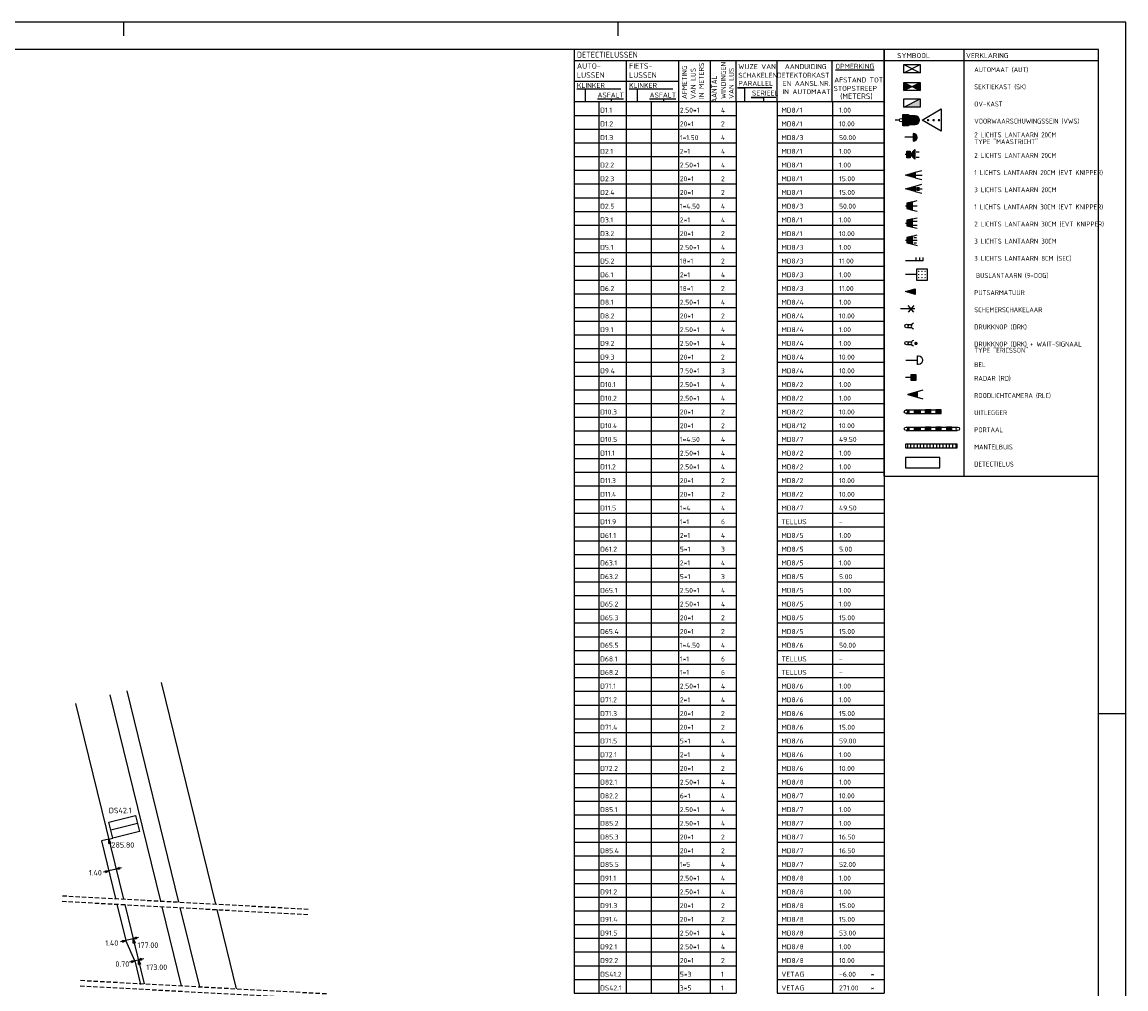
# Model space of a CAD drawing. Extents: x 124708 to 143435, y 487373 to 494715.
# Tile 32 of 32: x 143234 to 143435, y 487619 to 487795. Entities that reach past the tile are written whole.
import ezdxf
from ezdxf.enums import TextEntityAlignment as Align

# ---------------------------------------------------------------- set-up
doc = ezdxf.new("R2010")
doc.units = 0
doc.header["$LTSCALE"] = 0.25
doc.header["$MEASUREMENT"] = 0
doc.linetypes.add('HIDDEN2', pattern=[4.7625, 3.175, -1.5875])
doc.layers.get('0').update_dxf_attribs({"linetype": 'CONTINUOUS'})
for name, color, linetype in [('01-CALQUE', 1, 'CONTINUOUS'), ('KABEL-500', 3, 'CONTINUOUS'), ('LUS-T-CODE', 1, 'CONTINUOUS'), ('LUSSEN', 7, 'CONTINUOUS'), ('MAAT-T-CODE', 7, 'CONTINUOUS'), ('MAATVOERING', 7, 'CONTINUOUS'), ('ONDERGROND', 7, 'CONTINUOUS'), ('TABELLEN', 7, 'CONTINUOUS'), ('UITSLIJPER', 1, 'CONTINUOUS')]:
    doc.layers.add(name, color=color, linetype=linetype)
doc.styles.add('I020-0', font='isocp.shx', dxfattribs={"height": 1})
doc.styles.add('I020-1', font='ISO.shx', dxfattribs={"height": 2})
doc.styles.add('ISO', font='isocp.shx')

# ---------------------------------------------------------------- blocks, each defined once
blk = doc.blocks.new('V_3X5_8')
blk.add_line((-2.5, -1.5), (2.5, -1.5))
blk.add_3dface([(-2.5, -3), (-2.5, 0), (2.5, 0), (2.5, -3)])
at = {"layer": 'LUS-T-CODE', "linetype": 'CONTINUOUS', "style": 'I020-1'}
blk.add_attdef('LUS', text='', height=1, rotation=166.2496, dxfattribs=at).set_placement((0, -4.58), align=Align.MIDDLE_CENTER)
blk = doc.blocks.new('V_P2')
for p, q in [((0, 0), (0.78, 0.19)), ((0.78, 0.18), (0, 0)), ((0, 0), (0.78, 0.17)), ((0.78, 0.16), (0, 0)), ((0, 0), (0.78, 0.15)), ((0.78, 0.13), (0, 0)), ((0, 0), (0.78, 0.12)), ((0.78, 0.11), (0, 0)), ((0, 0), (0.78, 0.1)), ((0.78, 0.08), (0, 0)), ((0, 0), (0.78, 0.07)), ((0.78, 0.06), (0, 0)), ((0, 0), (0.78, 0.05)), ((0.78, 0.04), (0, 0)), ((0, 0), (0.78, 0.03)), ((0.78, 0.01), (0, 0)), ((0, 0), (0.78, 0)), ((0.78, -0.19), (0, 0)), ((0, 0), (0.78, -0.1)), ((0, 0), (0.78, -0.15)), ((0, 0), (0.78, -0.05)), ((0, 0), (0.78, 0)), ((0.78, -0.18), (0, 0)), ((0, 0), (0.78, -0.17)), ((0.78, -0.16), (0, 0)), ((0.78, -0.13), (0, 0)), ((0, 0), (0.78, -0.12)), ((0.78, -0.11), (0, 0)), ((0, 0), (0.78, -0.07)), ((0.78, -0.04), (0, 0)), ((0, 0), (0.78, -0.03)), ((0.78, -0.06), (0, 0)), ((0.78, -0.08), (0, 0)), ((0.78, -0.01), (0, 0)), ((0.78, -0.19), (0.78, 0.19))]:
    blk.add_line(p, q)
at = {"layer": 'MAATVOERING', "style": 'I020-0', "flags": 1}
blk.add_attdef('MAAT', (-446006.76, 243439.28), '', height=1, dxfattribs=at)
blk = doc.blocks.new('V_PL')
at = {"layer": 'MAATVOERING'}
for p, q in [((-1, 0), (0, 0)), ((-0.57, 0.14), (0, 0)), ((-0.57, -0.14), (-0.57, 0.14)), ((-0.57, 0.12), (0, 0)), ((-0.57, 0.11), (0, 0)), ((-0.57, 0.09), (0, 0)), ((-0.57, 0.07), (0, 0)), ((-0.57, 0.05), (0, 0)), ((-0.57, 0.04), (0, 0)), ((-0.57, 0.02), (0, 0)), ((-0.57, -0.12), (0, 0)), ((-0.57, -0.09), (0, 0)), ((-0.57, -0.05), (0, 0)), ((-0.57, -0.02), (0, 0)), ((-0.57, -0.14), (0, 0)), ((-0.57, -0.04), (0, 0)), ((-0.57, -0.07), (0, 0)), ((-0.57, -0.11), (0, 0)), ((0, 0), (-0.57, 0))]:
    blk.add_line(p, q, dxfattribs=at)
blk = doc.blocks.new('V_PR')
at = {"layer": 'MAATVOERING'}
for p, q in [((0.57, 0.14), (0, 0)), ((0.57, 0.12), (0, 0)), ((0.57, 0.11), (0, 0)), ((0.57, 0.09), (0, 0)), ((0.57, 0.07), (0, 0)), ((0.57, 0.05), (0, 0)), ((0.57, 0.04), (0, 0)), ((0.57, 0.02), (0, 0)), ((0.57, -0.11), (0, 0)), ((0.57, -0.07), (0, 0)), ((0.57, -0.04), (0, 0)), ((0, 0), (0.57, 0)), ((0, 0), (1, 0)), ((0.57, -0.02), (0, 0)), ((0.57, -0.05), (0, 0)), ((0.57, -0.09), (0, 0)), ((0.57, -0.12), (0, 0)), ((0.57, -0.14), (0, 0)), ((0.57, 0.14), (0.57, -0.14))]:
    blk.add_line(p, q, dxfattribs=at)
at = {"layer": 'MAAT-T-CODE', "linetype": 'CONTINUOUS', "style": 'I020-1'}
blk.add_attdef('MAAT', text='', height=1, rotation=348.6224, dxfattribs=at).set_placement((-3.65, 0.16), align=Align.MIDDLE_CENTER)
blk = doc.blocks.new('NB_KAA0')
at = {"color": 1}
for p, q in [((824, 836), (824, 841)), ((1004, 836), (1004, 841)), ((1179, 589), (1189, 589))]:
    blk.add_line(p, q, dxfattribs=at)
blk.add_3dface([(1189, 0), (1189, 841), (0, 841), (0, 0)], dxfattribs=at)
at = {"color": 5}
blk.add_3dface([(1179, 10), (1179, 831), (25, 831), (25, 10)], dxfattribs=at)
at = {"layer": 'MAATVOERING', "style": 'I020-0', "flags": 1}
for tag in ['PLOTDATUM', 'FILENAAM']:
    blk.add_attdef(tag, (-285681, -974749), '', height=1, dxfattribs=at)
blk = doc.blocks.new('V_RENV2')
at = {"layer": 'TABELLEN', "color": 2}
for p, q in [((0, 0), (-78.1, 0)), ((0, -155.5), (0, 0)), ((-78.1, -155.5), (-78.1, 0)), ((-78.1, -4), (0, -4)), ((-49, 0), (-49, -155.5)), ((-70.91, -5.5), (-64.91, -8.5)), ((-70.91, -8.5), (-64.91, -5.5)), ((-70.91, -8.5), (-70.91, -5.5)), ((-70.91, -5.5), (-64.91, -5.5)), ((-64.91, -5.5), (-64.91, -8.5)), ((-64.91, -8.5), (-70.91, -8.5)), ((-70.91, -11.99), (-64.91, -14.99)), ((-70.91, -14.99), (-64.91, -11.99)), ((-70.91, -14.99), (-70.91, -11.99)), ((-70.91, -11.99), (-64.91, -11.99)), ((-70.91, -12.06), (-70.86, -12.01)), ((-70.91, -12.15), (-70.8, -12.04)), ((-64.91, -12.15), (-65.02, -12.04)), ((-64.91, -12.06), (-64.96, -12.01)), ((-64.91, -11.99), (-64.91, -14.99)), ((-70.91, -12.24), (-70.74, -12.07)), ((-70.91, -12.33), (-70.68, -12.1)), ((-70.91, -12.41), (-70.62, -12.13)), ((-70.91, -12.5), (-70.56, -12.16)), ((-70.91, -12.59), (-70.51, -12.19)), ((-70.91, -12.68), (-70.45, -12.22)), ((-70.91, -12.77), (-70.39, -12.25)), ((-70.91, -12.86), (-70.33, -12.28)), ((-70.91, -12.94), (-70.27, -12.31)), ((-70.91, -13.03), (-70.21, -12.34)), ((-70.91, -13.12), (-70.15, -12.37)), ((-70.91, -13.21), (-70.09, -12.4)), ((-70.91, -13.3), (-70.03, -12.42)), ((-70.91, -13.39), (-69.98, -12.45)), ((-70.91, -13.47), (-69.92, -12.48)), ((-70.91, -13.56), (-69.86, -12.51)), ((-70.91, -13.65), (-69.8, -12.54)), ((-70.91, -13.74), (-69.74, -12.57)), ((-70.91, -13.83), (-69.68, -12.6)), ((-70.91, -13.92), (-69.62, -12.63)), ((-70.91, -14), (-69.56, -12.66)), ((-70.91, -14.09), (-69.5, -12.69)), ((-70.91, -14.18), (-69.45, -12.72)), ((-70.91, -14.27), (-69.39, -12.75)), ((-70.91, -14.36), (-69.33, -12.78)), ((-70.91, -14.45), (-69.27, -12.81)), ((-70.91, -14.53), (-69.21, -12.84)), ((-70.91, -14.62), (-69.15, -12.87)), ((-70.91, -14.71), (-69.09, -12.9)), ((-70.91, -14.8), (-69.03, -12.93)), ((-70.91, -14.89), (-68.97, -12.95)), ((-70.91, -14.98), (-68.92, -12.98)), ((-64.91, -14.99), (-70.91, -14.99)), ((-70.75, -14.91), (-68.86, -13.01)), ((-70.58, -14.82), (-68.8, -13.04)), ((-70.4, -14.73), (-68.74, -13.07)), ((-70.22, -14.65), (-68.68, -13.1)), ((-70.05, -14.56), (-68.62, -13.13)), ((-69.87, -14.47), (-68.56, -13.16)), ((-69.69, -14.38), (-68.5, -13.19)), ((-69.52, -14.29), (-68.44, -13.22)), ((-69.34, -14.2), (-68.38, -13.25)), ((-69.16, -14.12), (-68.33, -13.28)), ((-68.99, -14.03), (-68.27, -13.31)), ((-68.81, -13.94), (-68.21, -13.34)), ((-68.63, -13.85), (-68.15, -13.37)), ((-68.46, -13.76), (-68.09, -13.4)), ((-68.28, -13.67), (-68.03, -13.43)), ((-68.1, -13.59), (-67.97, -13.46)), ((-67.92, -13.5), (-67.91, -13.49)), ((-67.71, -13.59), (-67.84, -13.46)), ((-67.54, -13.67), (-67.79, -13.43)), ((-67.36, -13.76), (-67.73, -13.4)), ((-67.18, -13.85), (-67.67, -13.37)), ((-67.01, -13.94), (-67.61, -13.34)), ((-66.83, -14.03), (-67.55, -13.31)), ((-66.65, -14.12), (-67.49, -13.28)), ((-66.48, -14.2), (-67.43, -13.25)), ((-66.3, -14.29), (-67.37, -13.22)), ((-66.12, -14.38), (-67.31, -13.19)), ((-65.95, -14.47), (-67.25, -13.16)), ((-65.77, -14.56), (-67.2, -13.13)), ((-65.59, -14.65), (-67.14, -13.1)), ((-65.42, -14.73), (-67.08, -13.07)), ((-65.24, -14.82), (-67.02, -13.04)), ((-65.06, -14.91), (-66.96, -13.01)), ((-64.91, -14.98), (-66.9, -12.98)), ((-64.91, -14.89), (-66.84, -12.95)), ((-64.91, -14.8), (-66.78, -12.93)), ((-64.91, -14.71), (-66.72, -12.9)), ((-64.91, -14.62), (-66.67, -12.87)), ((-64.91, -14.53), (-66.61, -12.84)), ((-64.91, -14.45), (-66.55, -12.81)), ((-64.91, -14.36), (-66.49, -12.78)), ((-64.91, -14.27), (-66.43, -12.75)), ((-64.91, -14.18), (-66.37, -12.72)), ((-64.91, -14.09), (-66.31, -12.69)), ((-64.91, -14), (-66.25, -12.66)), ((-64.91, -13.92), (-66.19, -12.63)), ((-64.91, -13.83), (-66.14, -12.6)), ((-64.91, -13.74), (-66.08, -12.57)), ((-64.91, -13.65), (-66.02, -12.54)), ((-64.91, -13.56), (-65.96, -12.51)), ((-64.91, -13.47), (-65.9, -12.48)), ((-64.91, -13.39), (-65.84, -12.45)), ((-64.91, -13.3), (-65.78, -12.42)), ((-64.91, -13.21), (-65.72, -12.4)), ((-64.91, -13.12), (-65.66, -12.37)), ((-64.91, -13.03), (-65.61, -12.34)), ((-64.91, -12.94), (-65.55, -12.31)), ((-64.91, -12.86), (-65.49, -12.28)), ((-64.91, -12.77), (-65.43, -12.25)), ((-64.91, -12.68), (-65.37, -12.22)), ((-64.91, -12.59), (-65.31, -12.19)), ((-64.91, -12.5), (-65.25, -12.16)), ((-64.91, -12.41), (-65.19, -12.13)), ((-64.91, -12.33), (-65.13, -12.1)), ((-64.91, -12.24), (-65.07, -12.07)), ((-70.91, -18), (-64.91, -18)), ((-70.91, -21), (-64.91, -18)), ((-70.91, -21), (-70.91, -18)), ((-64.91, -18), (-64.91, -21)), ((-71.27, -27.82), (-71.27, -23.68)), ((-71.27, -23.68), (-69.22, -23.68)), ((-64.91, -21), (-70.91, -21)), ((-69.22, -23.68), (-69.22, -27.82)), ((-64.27, -25.76), (-57.29, -21.68)), ((-57.29, -21.68), (-57.28, -29.82)), ((-72.52, -25.75), (-74.09, -25.75)), ((-71.27, -25.75), (-71.27, -25.75)), ((-69.22, -27.82), (-71.27, -27.82)), ((-66.75, -24.16), (-69.22, -24.16)), ((-66.75, -27.34), (-69.22, -27.34)), ((-57.28, -29.82), (-64.27, -25.76)), ((-67.45, -32), (-70.56, -32)), ((-67.45, -30.58), (-67.45, -33.42)), ((-67.45, -30.77), (-67.28, -30.59)), ((-66.04, -32.05), (-67.45, -30.63)), ((-67.45, -30.99), (-67.09, -30.63)), ((-67.45, -31.21), (-66.92, -30.68)), ((-67.45, -31.43), (-66.77, -30.75)), ((-67.45, -31.65), (-66.64, -30.84)), ((-66.06, -32.25), (-67.45, -30.86)), ((-67.45, -31.88), (-66.51, -30.94)), ((-67.45, -32.1), (-66.4, -31.05)), ((-66.1, -32.43), (-67.45, -31.08)), ((-67.45, -32.32), (-66.3, -31.17)), ((-66.16, -32.59), (-67.45, -31.3)), ((-67.45, -32.54), (-66.22, -31.3)), ((-67.45, -32.76), (-66.15, -31.45)), ((-66.24, -32.73), (-67.45, -31.52)), ((-67.45, -32.98), (-66.09, -31.61)), ((-66.33, -32.86), (-67.45, -31.74)), ((-67.45, -33.2), (-66.05, -31.8)), ((-66.43, -32.98), (-67.45, -31.96)), ((-67.45, -33.42), (-66.03, -32)), ((-66.05, -31.82), (-67.27, -30.59)), ((-66.11, -31.53), (-66.99, -30.66)), ((-66.55, -33.09), (-67.45, -32.18)), ((-66.67, -33.18), (-67.45, -32.4)), ((-66.81, -33.27), (-67.45, -32.62)), ((-66.97, -33.33), (-67.45, -32.84)), ((-67.14, -33.38), (-67.45, -33.07)), ((-67.33, -33.41), (-67.45, -33.29)), ((-67.21, -33.4), (-66.06, -32.25)), ((-66.89, -33.3), (-66.15, -32.56)), ((-69.85, -38.25), (-70.41, -38.25)), ((-66.35, -37.25), (-65.35, -37.25)), ((-66.35, -39.25), (-65.35, -39.25)), ((-66.75, -44.75), (-64.34, -44.1)), ((-66.75, -45.75), (-64.25, -45.75)), ((-66.75, -46.75), (-64.34, -47.4)), ((-66.75, -49.75), (-64.34, -49.1)), ((-66.75, -50.75), (-64.25, -50.75)), ((-66.75, -51.75), (-64.34, -52.4)), ((-66.25, -50.25), (-65.25, -50.25)), ((-66.25, -51.25), (-65.25, -51.25)), ((-67.75, -55.5), (-66.05, -55.08)), ((-70.25, -57), (-66.06, -57)), ((-67.75, -58.5), (-66.05, -58.92)), ((-70.25, -63.25), (-68.13, -63.25)), ((-67.95, -64), (-66.06, -64)), ((-67.9, -62.5), (-66.06, -62.5)), ((-67.75, -61.75), (-66.05, -61.33)), ((-67.75, -64.75), (-66.05, -65.17)), ((-67.75, -68), (-66.05, -67.58)), ((-70.25, -69.5), (-66.06, -69.5)), ((-67.75, -71), (-66.05, -71.42)), ((-67.25, -68.5), (-66.25, -68.5)), ((-67.25, -70.5), (-66.25, -70.5)), ((-66.5, -75.75), (-66.5, -77)), ((-65.25, -75.75), (-65.25, -77)), ((-64, -75.75), (-64, -77)), ((-64, -77), (-70.25, -77)), ((-62.26, -80), (-66.26, -80)), ((-66.26, -80), (-66.26, -84)), ((-62.26, -84), (-62.26, -80)), ((-66.26, -82), (-70.26, -82)), ((-66.26, -84), (-62.26, -84)), ((-66.9, -94.5), (-72.12, -94.5)), ((-67.3, -95.71), (-69.31, -93.29)), ((-67.3, -93.29), (-69.31, -95.71)), ((-69.54, -100.26), (-68.08, -100.26)), ((-69.54, -101.26), (-68.1, -101.26)), ((-69.54, -106.51), (-68.08, -106.51)), ((-69.54, -107.51), (-68.1, -107.51)), ((-70.18, -113.25), (-65.93, -113.25)), ((-68.35, -119.5), (-70.35, -119.5)), ((-66.35, -118.5), (-68.35, -118.5)), ((-68.35, -118.5), (-68.35, -120.5)), ((-68.35, -120.5), (-66.35, -120.5)), ((-66.35, -120.5), (-66.35, -118.5)), ((-70.1, -131.37), (-57.26, -131.37)), ((-70.1, -132.62), (-57.26, -132.62)), ((-69.05, -132.62), (-69.05, -131.37)), ((-67.02, -132.62), (-67.02, -131.37)), ((-65, -132.62), (-65, -131.37)), ((-63.05, -132.62), (-63.05, -131.37)), ((-61.11, -132.62), (-61.11, -131.37)), ((-57.25, -132.62), (-57.25, -131.37)), ((-70.1, -137.62), (-51.3, -137.62)), ((-70.1, -138.87), (-51.44, -138.87)), ((-69.05, -138.87), (-69.05, -137.62)), ((-67.02, -138.87), (-67.02, -137.62)), ((-65, -138.87), (-65, -137.62)), ((-63.05, -138.87), (-63.05, -137.62)), ((-61.11, -138.87), (-61.11, -137.62)), ((-69.47, -145.12), (-69.47, -143.88)), ((-68.3, -145.12), (-68.3, -143.88)), ((-67.12, -145.12), (-67.12, -143.88)), ((-65.95, -145.12), (-65.95, -143.88)), ((-64.78, -145.12), (-64.78, -143.88)), ((-63.61, -145.12), (-63.61, -143.88)), ((-62.44, -145.12), (-62.44, -143.88)), ((-61.27, -145.12), (-61.27, -143.88)), ((-60.09, -145.12), (-60.09, -143.88)), ((-58.92, -145.12), (-58.92, -143.88)), ((-57.75, -145.12), (-57.75, -143.88)), ((-56.58, -145.12), (-56.58, -143.88)), ((-55.41, -145.12), (-55.41, -143.88)), ((-54.23, -145.12), (-54.23, -143.88)), ((-53.06, -145.12), (-53.06, -143.88)), ((-51.89, -145.12), (-51.89, -143.88)), ((-78.1, -155.5), (0, -155.5))]:
    blk.add_line(p, q, dxfattribs=at)
at = {"layer": 'TABELLEN', "color": 2, "flags": 128}
for points in [[(-70.91, -21), (-64.91, -18), (-64.91, -21)], [(-71.27, -23.68), (-69.22, -23.68), (-69.22, -27.82), (-71.27, -27.82)], [(-66.75, -24.16), (-69.22, -24.16), (-69.22, -27.34), (-66.75, -27.34)], [(-69.85, -37), (-68.6, -37), (-68.6, -39.5), (-69.85, -39.5)], [(-68.6, -38.25), (-66.85, -36.5), (-66.85, -40)], [(-70.25, -45.75), (-66.75, -44.75), (-66.75, -46.75)], [(-70.25, -50.75), (-66.75, -49.75), (-66.75, -51.75)], [(-69.75, -56), (-69.75, -58), (-67.75, -58.5), (-67.75, -55.5)], [(-69.75, -62.25), (-69.75, -64.25), (-67.75, -64.75), (-67.75, -61.75)], [(-69.75, -68.5), (-69.75, -70.5), (-67.75, -71), (-67.75, -68)], [(-70.25, -88.25), (-66.75, -87.25), (-66.75, -89.25)], [(-68.35, -118.5), (-68.35, -120.5), (-66.35, -120.5), (-66.35, -118.5)], [(-69.5, -125.75), (-66, -124.75), (-66, -126.75)], [(-69.05, -131.37), (-69.05, -132.62), (-69.61, -131.6), (-70.1, -131.37)], [(-69.05, -132.63), (-69.05, -131.38), (-69.61, -132.4), (-70.1, -132.63)], [(-69.5, -131.8), (-69.37, -131.89), (-69.39, -132.15), (-69.5, -132.19)], [(-65, -131.37), (-65, -132.62), (-67.02, -132.62), (-67.02, -131.37)], [(-61.11, -132.62), (-61.11, -131.37), (-63.06, -131.37), (-63.06, -132.62)], [(-57.25, -132.62), (-57.25, -131.37), (-59.2, -131.37), (-59.2, -132.62)], [(-69.05, -137.62), (-69.05, -138.87), (-69.61, -137.85), (-70.1, -137.62)], [(-69.05, -138.88), (-69.05, -137.63), (-69.61, -138.65), (-70.1, -138.88)], [(-69.5, -138.05), (-69.37, -138.14), (-69.39, -138.4), (-69.5, -138.44)], [(-65, -137.62), (-65, -138.87), (-67.02, -138.87), (-67.02, -137.62)], [(-61.11, -138.87), (-61.11, -137.62), (-63.06, -137.62), (-63.06, -138.87)], [(-57.25, -138.87), (-57.25, -137.62), (-59.2, -137.62), (-59.2, -138.87)], [(-53.37, -138.87), (-53.37, -137.62), (-55.32, -137.62), (-55.32, -138.87)]]:
    blk.add_lwpolyline(points, close=True, dxfattribs=at)
for points, format in [([(-67.55, -25.75, 1.59, 1.59, 1), (-65.96, -25.75, 1.59, 1.59, 1), (-67.55, -25.75, 0, 0, 0)], "xyseb"), ([(-62.28, -25.75, 0.427, 0.427, 1), (-61.85, -25.75, 0.427, 0.427, 1), (-62.28, -25.75, 0, 0, 0)], "xyseb"), ([(-60.28, -25.75, 0.427, 0.427, 1), (-59.85, -25.75, 0.427, 0.427, 1), (-60.28, -25.75, 0, 0, 0)], "xyseb"), ([(-58.31, -25.75, 0.427, 0.427, 1), (-57.88, -25.75, 0.427, 0.427, 1), (-58.31, -25.75, 0, 0, 0)], "xyseb"), ([(-65.61, -80.87, 0.234, 0.234, 1), (-65.37, -80.87, 0.234, 0.234, 1), (-65.61, -80.87, 0, 0, 0)], "xyseb"), ([(-65.61, -82.01, 0.234, 0.234, 1), (-65.37, -82.01, 0.234, 0.234, 1), (-65.61, -82.01, 0, 0, 0)], "xyseb"), ([(-65.61, -83.13, 0.234, 0.234, 1), (-65.37, -83.13, 0.234, 0.234, 1), (-65.61, -83.13, 0, 0, 0)], "xyseb"), ([(-64.42, -80.87, 0.234, 0.234, 1), (-64.18, -80.87, 0.234, 0.234, 1), (-64.42, -80.87, 0, 0, 0)], "xyseb"), ([(-64.42, -82.01, 0.234, 0.234, 1), (-64.18, -82.01, 0.234, 0.234, 1), (-64.42, -82.01, 0, 0, 0)], "xyseb"), ([(-64.42, -83.13, 0.234, 0.234, 1), (-64.18, -83.13, 0.234, 0.234, 1), (-64.42, -83.13, 0, 0, 0)], "xyseb"), ([(-63.27, -80.87, 0.234, 0.234, 1), (-63.03, -80.87, 0.234, 0.234, 1), (-63.27, -80.87, 0, 0, 0)], "xyseb"), ([(-63.27, -82.01, 0.234, 0.234, 1), (-63.03, -82.01, 0.234, 0.234, 1), (-63.27, -82.01, 0, 0, 0)], "xyseb"), ([(-63.03, -83.13, 0.234, 0.234, 1), (-63.27, -83.13, 0.234, 0.234, 1), (-63.03, -83.13, 0, 0, 0)], "xyseb"), ([(-66.81, -107.13, 0.625, 0.625, 1), (-66.19, -107.13, 0.625, 0.625, 1), (-66.81, -107.13, 0, 0, 0)], "xyseb"), ([(-65.93, -111.69), (-65.62, -111.69, -1), (-65.62, -114.81), (-65.93, -114.81), (-65.93, -111.69)], "xyb")]:
    blk.add_lwpolyline(points, format=format, dxfattribs=at)
blk.add_lwpolyline([(-63.97, -124.17), (-69.5, -125.75), (-63.97, -127.33)], dxfattribs=at)
at = {"layer": 'TABELLEN', "color": 2}
for centre in [(-71.89, -25.75), (-69.94, -100.75), (-69.94, -107), (-70.1, -132), (-70.1, -138.25), (-51.22, -138.24)]:
    blk.add_circle(centre, 0.625, dxfattribs=at)
for centre, radius, start, end in [((-66.75, -25.75), 1.59, 270, 90), ((-67.45, -32), 1.42, 270, 90), ((-67.2, -100.79), 1.02, 101.0944, 258.9056), ((-67.2, -107.04), 1.02, 101.0944, 258.9056)]:
    blk.add_arc(centre, radius, start, end, dxfattribs=at)
at = {"layer": 'TABELLEN', "color": 2, "extrusion": (0, 0, -1)}
for points in [[(70.91, -21), (64.91, -18), (64.91, -21)], [(71.27, -23.68), (69.22, -23.68), (71.27, -27.82), (69.22, -27.82)], [(66.75, -24.16), (69.22, -24.16), (66.75, -27.34), (69.22, -27.34)], [(70.25, -45.75), (66.75, -44.75), (66.75, -46.75)], [(70.25, -50.75), (66.75, -49.75), (66.75, -51.75)], [(70.25, -88.25), (66.75, -87.25), (66.75, -89.25)], [(68.35, -118.5), (68.35, -120.5), (66.35, -118.5), (66.35, -120.5)], [(69.5, -125.75), (66, -124.75), (66, -126.75)], [(69.5, -131.8), (69.37, -131.89), (69.5, -132.19), (69.39, -132.15)], [(65, -131.37), (65, -132.62), (67.02, -131.37), (67.02, -132.62)], [(61.11, -132.62), (61.11, -131.37), (63.06, -132.62), (63.06, -131.37)], [(69.5, -138.05), (69.37, -138.14), (69.5, -138.44), (69.39, -138.4)], [(65, -137.62), (65, -138.87), (67.02, -137.62), (67.02, -138.87)], [(61.11, -138.87), (61.11, -137.62), (63.06, -138.87), (63.06, -137.62)], [(53.37, -138.87), (53.37, -137.62), (55.32, -138.87), (55.32, -137.62)]]:
    blk.add_solid(points, dxfattribs=at)
at = {"layer": 'TABELLEN', "color": 2}
for points in [[(-69.85, -37), (-68.6, -37), (-69.85, -39.5), (-68.6, -39.5)], [(-68.6, -38.25), (-66.85, -36.5), (-66.85, -40)], [(-69.75, -56), (-69.75, -58), (-67.75, -55.5), (-67.75, -58.5)], [(-69.75, -62.25), (-69.75, -64.25), (-67.75, -61.75), (-67.75, -64.75)], [(-69.75, -68.5), (-69.75, -70.5), (-67.75, -68), (-67.75, -71)], [(-69.05, -131.37), (-69.05, -132.62), (-70.1, -131.37), (-69.61, -131.6)], [(-69.05, -132.63), (-69.05, -131.38), (-70.1, -132.63), (-69.61, -132.4)], [(-57.25, -132.62), (-57.25, -131.37), (-59.2, -132.62), (-59.2, -131.37)], [(-69.05, -137.62), (-69.05, -138.87), (-70.1, -137.62), (-69.61, -137.85)], [(-69.05, -138.88), (-69.05, -137.63), (-70.1, -138.88), (-69.61, -138.65)], [(-57.25, -138.87), (-57.25, -137.62), (-59.2, -138.87), (-59.2, -137.62)]]:
    blk.add_solid(points, dxfattribs=at)
for points in [[(-51.5, -145.12), (-51.5, -143.88), (-70.25, -143.88), (-70.25, -145.12)], [(-70.25, -152.42), (-57.75, -152.42), (-57.75, -148.67), (-70.25, -148.67)]]:
    blk.add_3dface(points, dxfattribs=at)
at = {"layer": 'TABELLEN', "color": 2, "linetype": 'CONTINUOUS', "style": 'ISO'}
for s, p in [('SYMBOOL', (-73.31, -3.1)), ('VERKLARING', (-48.26, -3.1))]:
    blk.add_text(s, height=1.8, dxfattribs=at).set_placement(p)
at = {"layer": 'TABELLEN', "linetype": 'CONTINUOUS', "style": 'ISO', "width": 0.9}
for s, p in [('AUTOMAAT (AUT)', (-45.25, -8.25)), ('SEKTIEKAST (SK)', (-45.25, -14.5)), ('OV-KAST', (-45.25, -20.75)), ('VOORWAARSCHUWINGSSEIN (VWS)', (-45.25, -27)), ('2 LICHTS LANTAARN 20CM', (-45.25, -32)), ('TYPE "MAASTRICHT"', (-45.25, -34.5)), ('2 LICHTS LANTAARN 20CM', (-45.25, -39.5)), ('1 LICHTS LANTAARN 20CM (EVT KNIPPER)', (-45.25, -45.75)), ('3 LICHTS LANTAARN 20CM', (-45.25, -52)), ('1 LICHTS LANTAARN 30CM (EVT KNIPPER)', (-45.25, -58.25)), ('2 LICHTS LANTAARN 30CM (EVT KNIPPER)', (-45.25, -64.5)), ('3 LICHTS LANTAARN 30CM', (-45.25, -70.75)), ('3 LICHTS LANTAARN 8CM (SEC)', (-45.25, -77)), ('BUSLANTAARN (9-OOG)', (-44.62, -83.25)), ('PUTSARMATUUR', (-45.25, -89.5)), ('SCHEMERSCHAKELAAR', (-45.25, -95.75)), ('DRUKKNOP (DRK)', (-45.25, -102)), ('DRUKKNOP (DRK) + WAIT-SIGNAAL', (-45.25, -108.25)), ('TYPE "ERICSSON"', (-45.25, -110.5)), ('BEL', (-45.25, -115.75)), ('RADAR (RD)', (-45.25, -120.75)), ('ROODLICHTCAMERA (RLC)', (-45.25, -127)), ('UITLEGGER', (-45.25, -133.25)), ('PORTAAL', (-45.25, -139.5)), ('MANTELBUIS', (-45.25, -145.75)), ('DETECTIELUS', (-45.25, -152))]:
    blk.add_text(s, height=1.8, dxfattribs=at).set_placement(p)
blk = doc.blocks.new('V_RENV1')
at = {"color": 2}
for p, q in [((0, 0), (-112.9, 0)), ((-112.9, 0), (-112.9, -19)), ((0, 0), (0, -19)), ((-112.9, -4), (0, -4)), ((-93.9, -4), (-93.9, -19)), ((-74.9, -4), (-74.9, -19)), ((-63.4, -4), (-63.4, -19)), ((-53.9, -19), (-53.9, -4)), ((-38.9, -19), (-38.9, -4)), ((-18.85, -19), (-18.85, -4)), ((-112.9, -19), (0, -19))]:
    blk.add_line(p, q, dxfattribs=at)
for p, q in [((-112.9, -11.5), (-74.9, -11.5)), ((-95.9, -14.5), (-111.9, -14.5)), ((-108.9, -14.5), (-108.9, -19)), ((-76.9, -14.5), (-92.9, -14.5)), ((-89.9, -14.5), (-89.9, -19)), ((-104.4, -18), (-94.9, -18)), ((-99.4, -18), (-99.4, -19)), ((-85.4, -18), (-75.9, -18)), ((-80.4, -18), (-80.4, -19))]:
    blk.add_line(p, q)
at = {"flags": 128}
for points in [[(-40.9, -14), (-53.4, -14), (-50.9, -14), (-50.9, -19)], [(-39.4, -17.5), (-48.4, -17.5), (-43.9, -17.5), (-43.9, -19)]]:
    blk.add_lwpolyline(points, dxfattribs=at)
at = {"color": 2, "linetype": 'CONTINUOUS', "style": 'ISO'}
blk.add_text('DETECTIELUSSEN', height=2.2, dxfattribs=at).set_placement((-111.9, -3))
at = {"linetype": 'CONTINUOUS', "style": 'ISO'}
for s, height, p in [('AUTO-', 2, (-111.9, -7)), ('FIETS-', 2, (-92.9, -7)), ('WIJZE VAN', 1.8, (-53.11, -7.11)), ('AANDUIDING', 1.8, (-36.15, -7.11)), ('%%uOPMERKING%%U', 1.8, (-17.75, -7)), ('LUSSEN', 2, (-111.9, -10.33)), ('LUSSEN', 2, (-92.9, -10.33)), ('SCHAKELEN', 1.8, (-53.11, -10.28)), ('PARALLEL', 1.8, (-53.11, -13.28)), ('EN AANSL.NR.', 1.8, (-36.94, -13.28)), ('SERIEEL', 1.8, (-48.11, -16.78)), ('IN AUTOMAAT', 1.8, (-37.02, -16.28))]:
    blk.add_text(s, height=height, dxfattribs=at).set_placement(p)
for s, p in [('AFMETING', (-71.8, -18.05)), ('IN METERS', (-65.63, -18.05)), ('WINDINGEN', (-57.63, -18)), ('VAN LUS', (-68.63, -18.05)), ('VAN LUS', (-54.73, -18))]:
    blk.add_text(s, height=1.8, rotation=90, dxfattribs=at).set_placement(p)
at = {"linetype": 'CONTINUOUS', "style": 'ISO', "width": 0.876289}
blk.add_text('AANTAL', height=2, rotation=90, dxfattribs=at).set_placement((-60.9, -9.5), align=Align.RIGHT)
at = {"linetype": 'CONTINUOUS', "style": 'ISO', "width": 1.077416}
blk.add_text('DETEKTORKAST', height=1.8, dxfattribs=at).set_placement((-19.88, -10.27), align=Align.RIGHT)
at = {"linetype": 'CONTINUOUS', "style": 'ISO'}
for s, height, p in [('AFSTAND TOT', 1.8, (-9.25, -12)), ('STOPSTREEP', 1.8, (-10.49, -15.09)), ('(METERS)', 2, (-10.07, -18))]:
    blk.add_text(s, height=height, dxfattribs=at).set_placement(p, align=Align.CENTER)
at = {"layer": 'TABELLEN', "linetype": 'CONTINUOUS', "style": 'ISO'}
for tag, p in [('KLINKERA', (-111.9, -14)), ('ASFALT', (-104.4, -17.5)), ('KLINKERA-1', (-92.9, -14)), ('ASFALT-1', (-85.4, -17.5))]:
    blk.add_attdef(tag, p, '', height=1.8, dxfattribs=at)
blk = doc.blocks.new('V_LUSINF')
at = {"color": 2}
for p, q in [((0, 0), (0, -5)), ((112.9, 0), (112.9, -5))]:
    blk.add_line(p, q, dxfattribs=at)
for p, q in [((9, 0), (9, -5)), ((19, 0), (19, -5)), ((28, 0), (28, -5)), ((38, 0), (38, -5)), ((49.5, 0), (49.5, -5)), ((59, 0), (59, -5)), ((74, 0), (74, -5)), ((94.06, 0), (94.06, -5)), ((0, -5), (59, -5)), ((74, -5), (112.9, -5))]:
    blk.add_line(p, q)
at = {"layer": 'TABELLEN', "linetype": 'CONTINUOUS', "style": 'ISO'}
for tag, p in [('B', (9.5, -4)), ('E', (38.5, -4)), ('F', (53.5, -4)), ('G', (75.5, -4)), ('H', (96.5, -4))]:
    blk.add_attdef(tag, p, '', height=1.8, dxfattribs=at)
at = {"layer": 'TABELLEN', "linetype": 'CONTINUOUS', "style": 'ISO', "flags": 1}
for tag in ['A', 'C', 'D', 'K', 'L']:
    blk.add_attdef(tag, (96.5, -4), '', height=0.9, dxfattribs=at)

msp = doc.modelspace()

# ---------------------------------------------------------------- linework, layer by layer
at = {"layer": 'KABEL-500'}
for p, q in [((143251.21, 487634.26), (143252.83, 487627.63)), ((143254.46, 487623.92), (143252.83, 487627.63)), ((143254.46, 487623.92), (143255.52, 487619.6))]:
    msp.add_line(p, q, dxfattribs=at)
at = {"layer": 'KABEL-500', "flags": 128}
msp.add_lwpolyline([(143249.75, 487646.11), (143248.39, 487645.78), (143250.96, 487635.27)], dxfattribs=at)
at = {"layer": 'MAATVOERING'}
for p, q in [((143251.09, 487640.65), (143249.73, 487640.32)), ((143254.19, 487627.97), (143252.83, 487627.63)), ((143255.14, 487624.08), (143254.46, 487623.92))]:
    msp.add_line(p, q, dxfattribs=at)
at = {"layer": 'MAATVOERING', "color": 5, "linetype": 'HIDDEN2'}
for p, q in [((143241.23, 487634.8), (143286.06, 487632.37)), ((143241.28, 487635.8), (143286.12, 487633.37)), ((143244.59, 487620.39), (143289.43, 487617.96)), ((143244.54, 487619.39), (143289.37, 487616.97))]:
    msp.add_line(p, q, dxfattribs=at)
at = {"layer": 'ONDERGROND'}
for p, q in [((143269.24, 487634.28), (143259.36, 487674.67)), ((143259.21, 487634.83), (143250.01, 487672.38)), ((143253.04, 487673.13), (143262.46, 487634.65)), ((143243.7, 487670.84), (143252.42, 487635.19)), ((143252.67, 487634.18), (143256.2, 487619.76)), ((143262.98, 487619.4), (143259.45, 487633.81)), ((143262.71, 487633.63), (143266.24, 487619.22)), ((143273.02, 487618.85), (143269.49, 487633.27))]:
    msp.add_line(p, q, dxfattribs=at)
at = {"layer": 'UITSLIJPER'}
msp.add_line((143249.75, 487646.11), (143250.48, 487646.29), dxfattribs=at)

# ---------------------------------------------------------------- block references
at = {"layer": '01-CALQUE', "xscale": 0.5, "yscale": 0.5, "zscale": 0.5}
msp.add_blockref('NB_KAA0', (142840.5, 487374.5), dxfattribs=at)
at = {"layer": 'LUSSEN', "rotation": 193.7503824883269}
msp.add_blockref('V_3X5_8', (143252.91, 487646.89), dxfattribs=at).add_auto_attribs({'LUS': 'DS42.1'})
at = {"layer": 'MAATVOERING'}
ref = msp.add_blockref('V_P2', (143249.75, 487646.11), dxfattribs=dict(at, rotation=283.7693092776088))
ref.add_attrib('MAAT', '285.80', dxfattribs={"layer": 'MAAT-T-CODE', "linetype": 'CONTINUOUS', "height": 1, "style": 'I020-1'}).set_placement((143252.31, 487645.06), align=Align.MIDDLE_CENTER)
ref = msp.add_blockref('V_PR', (143249.73, 487640.32), dxfattribs=dict(at, rotation=193.7503824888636))
ref.add_attrib('MAAT', '1.40', dxfattribs={"layer": 'MAAT-T-CODE', "linetype": 'CONTINUOUS', "height": 1, "style": 'I020-1'}).set_placement((143247.29, 487639.99), align=Align.MIDDLE_CENTER)
for p, rotation in [((143251.09, 487640.65), 193.7503824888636), ((143254.19, 487627.97), 193.7503824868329), ((143255.14, 487624.08), 193.750382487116)]:
    msp.add_blockref('V_PL', p, dxfattribs=dict(at, rotation=rotation))
ref = msp.add_blockref('V_P2', (143254.19, 487627.97), dxfattribs=dict(at, rotation=283.7503824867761))
ref.add_attrib('MAAT', '177.00', dxfattribs={"layer": 'MAAT-T-CODE', "linetype": 'CONTINUOUS', "height": 1, "style": 'I020-1'}).set_placement((143256.87, 487626.79), align=Align.MIDDLE_CENTER)
ref = msp.add_blockref('V_PR', (143252.83, 487627.63), dxfattribs=dict(at, rotation=193.7503824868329))
ref.add_attrib('MAAT', '1.40', dxfattribs={"layer": 'MAAT-T-CODE', "linetype": 'CONTINUOUS', "height": 1, "style": 'I020-1'}).set_placement((143250.29, 487627.19), align=Align.MIDDLE_CENTER)
ref = msp.add_blockref('V_PR', (143254.46, 487623.92), dxfattribs=dict(at, rotation=193.750382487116))
ref.add_attrib('MAAT', '0.70', dxfattribs={"layer": 'MAAT-T-CODE', "linetype": 'CONTINUOUS', "height": 1, "style": 'I020-1'}).set_placement((143252.21, 487623.35), align=Align.MIDDLE_CENTER)
ref = msp.add_blockref('V_P2', (143255.14, 487624.08), dxfattribs=dict(at, rotation=283.7503824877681))
ref.add_attrib('MAAT', '173.00', dxfattribs={"layer": 'MAAT-T-CODE', "linetype": 'CONTINUOUS', "height": 1, "style": 'I020-1'}).set_placement((143258.48, 487622.77), align=Align.MIDDLE_CENTER)
at = {"layer": 'TABELLEN', "xscale": 0.5, "yscale": 0.5, "zscale": 0.5}
for name, p, values in [('V_RENV1', (143390.95, 487790), {'KLINKERA': 'KLINKER', 'ASFALT': 'ASFALT', 'KLINKERA-1': 'KLINKER', 'ASFALT-1': 'ASFALT'}), ('V_LUSINF', (143334.5, 487780.5), {'B': 'D1.1', 'E': '2.50*1', 'F': '4', 'G': 'MD8/1', 'H': '1.00'}), ('V_LUSINF', (143334.5, 487778), {'B': 'D1.2', 'E': '20*1', 'F': '2', 'G': 'MD8/1', 'H': '10.00'}), ('V_LUSINF', (143334.5, 487775.5), {'B': 'D1.3', 'E': '1*1.50', 'F': '4', 'G': 'MD8/3', 'H': '50.00'}), ('V_LUSINF', (143334.5, 487773), {'B': 'D2.1', 'E': '2*1', 'F': '4', 'G': 'MD8/1', 'H': '1.00'}), ('V_LUSINF', (143334.5, 487770.5), {'B': 'D2.2', 'E': '2.50*1', 'F': '4', 'G': 'MD8/1', 'H': '1.00'}), ('V_LUSINF', (143334.5, 487768), {'B': 'D2.3', 'E': '20*1', 'F': '2', 'G': 'MD8/1', 'H': '15.00'}), ('V_LUSINF', (143334.5, 487765.5), {'B': 'D2.4', 'E': '20*1', 'F': '2', 'G': 'MD8/1', 'H': '15.00'}), ('V_LUSINF', (143334.5, 487763), {'B': 'D2.5', 'E': '1*4.50', 'F': '4', 'G': 'MD8/3', 'H': '50.00'}), ('V_LUSINF', (143334.5, 487760.5), {'B': 'D3.1', 'E': '2*1', 'F': '4', 'G': 'MD8/1', 'H': '1.00'}), ('V_LUSINF', (143334.5, 487758), {'B': 'D3.2', 'E': '20*1', 'F': '2', 'G': 'MD8/1', 'H': '10.00'}), ('V_LUSINF', (143334.5, 487755.5), {'B': 'D5.1', 'E': '2.50*1', 'F': '4', 'G': 'MD8/3', 'H': '1.00'}), ('V_LUSINF', (143334.5, 487753), {'B': 'D5.2', 'E': '18*1', 'F': '2', 'G': 'MD8/3', 'H': '11.00'}), ('V_LUSINF', (143334.5, 487750.5), {'B': 'D6.1', 'E': '2*1', 'F': '4', 'G': 'MD8/3', 'H': '1.00'}), ('V_LUSINF', (143334.5, 487748), {'B': 'D6.2', 'E': '18*1', 'F': '2', 'G': 'MD8/3', 'H': '11.00'}), ('V_LUSINF', (143334.5, 487745.5), {'B': 'D8.1', 'E': '2.50*1', 'F': '4', 'G': 'MD8/4', 'H': '1.00'}), ('V_LUSINF', (143334.5, 487743), {'B': 'D8.2', 'E': '20*1', 'F': '2', 'G': 'MD8/4', 'H': '10.00'}), ('V_LUSINF', (143334.5, 487740.5), {'B': 'D9.1', 'E': '2.50*1', 'F': '4', 'G': 'MD8/4', 'H': '1.00'}), ('V_LUSINF', (143334.5, 487738), {'B': 'D9.2', 'E': '2.50*1', 'F': '4', 'G': 'MD8/4', 'H': '1.00'}), ('V_LUSINF', (143334.5, 487735.5), {'B': 'D9.3', 'E': '20*1', 'F': '2', 'G': 'MD8/4', 'H': '10.00'}), ('V_LUSINF', (143334.5, 487733), {'B': 'D9.4', 'E': '7.50*1', 'F': '3', 'G': 'MD8/4', 'H': '10.00'}), ('V_LUSINF', (143334.5, 487730.5), {'B': 'D10.1', 'E': '2.50*1', 'F': '4', 'G': 'MD8/2', 'H': '1.00'}), ('V_LUSINF', (143334.5, 487728), {'B': 'D10.2', 'E': '2.50*1', 'F': '4', 'G': 'MD8/2', 'H': '1.00'}), ('V_LUSINF', (143334.5, 487725.5), {'B': 'D10.3', 'E': '20*1', 'F': '2', 'G': 'MD8/2', 'H': '10.00'}), ('V_LUSINF', (143334.5, 487723), {'B': 'D10.4', 'E': '20*1', 'F': '2', 'G': 'MD8/12', 'H': '10.00'}), ('V_LUSINF', (143334.5, 487720.5), {'B': 'D10.5', 'E': '1*4.50', 'F': '4', 'G': 'MD8/7', 'H': '49.50'}), ('V_LUSINF', (143334.5, 487718), {'B': 'D11.1', 'E': '2.50*1', 'F': '4', 'G': 'MD8/2', 'H': '1.00'}), ('V_LUSINF', (143334.5, 487715.5), {'B': 'D11.2', 'E': '2.50*1', 'F': '4', 'G': 'MD8/2', 'H': '1.00'}), ('V_LUSINF', (143334.5, 487713), {'B': 'D11.3', 'E': '20*1', 'F': '2', 'G': 'MD8/2', 'H': '10.00'}), ('V_LUSINF', (143334.5, 487710.5), {'B': 'D11.4', 'E': '20*1', 'F': '2', 'G': 'MD8/2', 'H': '10.00'}), ('V_LUSINF', (143334.5, 487708), {'B': 'D11.5', 'E': '1*4', 'F': '4', 'G': 'MD8/7', 'H': '49.50'}), ('V_LUSINF', (143334.5, 487705.5), {'B': 'D11.9', 'E': '1*1', 'F': '6', 'G': 'TELLUS', 'H': '-'}), ('V_LUSINF', (143334.5, 487703), {'B': 'D61.1', 'E': '2*1', 'F': '4', 'G': 'MD8/5', 'H': '1.00'}), ('V_LUSINF', (143334.5, 487700.5), {'B': 'D61.2', 'E': '5*1', 'F': '3', 'G': 'MD8/5', 'H': '5.00'}), ('V_LUSINF', (143334.5, 487698), {'B': 'D63.1', 'E': '2*1', 'F': '4', 'G': 'MD8/5', 'H': '1.00'}), ('V_LUSINF', (143334.5, 487695.5), {'B': 'D63.2', 'E': '5*1', 'F': '3', 'G': 'MD8/5', 'H': '5.00'}), ('V_LUSINF', (143334.5, 487693), {'B': 'D65.1', 'E': '2.50*1', 'F': '4', 'G': 'MD8/5', 'H': '1.00'}), ('V_LUSINF', (143334.5, 487690.5), {'B': 'D65.2', 'E': '2.50*1', 'F': '4', 'G': 'MD8/5', 'H': '1.00'}), ('V_LUSINF', (143334.5, 487688), {'B': 'D65.3', 'E': '20*1', 'F': '2', 'G': 'MD8/5', 'H': '15.00'}), ('V_LUSINF', (143334.5, 487685.5), {'B': 'D65.4', 'E': '20*1', 'F': '2', 'G': 'MD8/5', 'H': '15.00'}), ('V_LUSINF', (143334.5, 487683), {'B': 'D65.5', 'E': '1*4.50', 'F': '4', 'G': 'MD8/6', 'H': '50.00'}), ('V_LUSINF', (143334.5, 487680.5), {'B': 'D68.1', 'E': '1*1', 'F': '6', 'G': 'TELLUS', 'H': '-'}), ('V_LUSINF', (143334.5, 487678.05), {'B': 'D68.2', 'E': '1*1', 'F': '6', 'G': 'TELLUS', 'H': '-'}), ('V_LUSINF', (143334.5, 487675.55), {'B': 'D71.1', 'E': '2.50*1', 'F': '4', 'G': 'MD8/6', 'H': '1.00'}), ('V_LUSINF', (143334.5, 487673.05), {'B': 'D71.2', 'E': '2*1', 'F': '4', 'G': 'MD8/6', 'H': '1.00'}), ('V_LUSINF', (143334.5, 487670.55), {'B': 'D71.3', 'E': '20*1', 'F': '2', 'G': 'MD8/6', 'H': '15.00'}), ('V_LUSINF', (143334.5, 487668.05), {'B': 'D71.4', 'E': '20*1', 'F': '2', 'G': 'MD8/6', 'H': '15.00'}), ('V_LUSINF', (143334.5, 487665.55), {'B': 'D71.5', 'E': '5*1', 'F': '4', 'G': 'MD8/6', 'H': '59.00'}), ('V_LUSINF', (143334.5, 487663.05), {'B': 'D72.1', 'E': '2*1', 'F': '4', 'G': 'MD8/6', 'H': '1.00'}), ('V_LUSINF', (143334.5, 487660.55), {'B': 'D72.2', 'E': '20*1', 'F': '2', 'G': 'MD8/6', 'H': '10.00'}), ('V_LUSINF', (143334.5, 487658.05), {'B': 'D82.1', 'E': '2.50*1', 'F': '4', 'G': 'MD8/8', 'H': '1.00'}), ('V_LUSINF', (143334.5, 487655.55), {'B': 'D82.2', 'E': '6*1', 'F': '4', 'G': 'MD8/7', 'H': '10.00'}), ('V_LUSINF', (143334.5, 487653.05), {'B': 'D85.1', 'E': '2.50*1', 'F': '4', 'G': 'MD8/7', 'H': '1.00'}), ('V_LUSINF', (143334.5, 487650.55), {'B': 'D85.2', 'E': '2.50*1', 'F': '4', 'G': 'MD8/7', 'H': '1.00'}), ('V_LUSINF', (143334.5, 487648.05), {'B': 'D85.3', 'E': '20*1', 'F': '2', 'G': 'MD8/7', 'H': '16.50'}), ('V_LUSINF', (143334.5, 487645.55), {'B': 'D85.4', 'E': '20*1', 'F': '2', 'G': 'MD8/7', 'H': '16.50'}), ('V_LUSINF', (143334.5, 487643.05), {'B': 'D85.5', 'E': '1*5', 'F': '4', 'G': 'MD8/7', 'H': '52.00'}), ('V_LUSINF', (143334.5, 487640.55), {'B': 'D91.1', 'E': '2.50*1', 'F': '4', 'G': 'MD8/8', 'H': '1.00'}), ('V_LUSINF', (143334.5, 487638.05), {'B': 'D91.2', 'E': '2.50*1', 'F': '4', 'G': 'MD8/8', 'H': '1.00'}), ('V_LUSINF', (143334.5, 487635.55), {'B': 'D91.3', 'E': '20*1', 'F': '2', 'G': 'MD8/8', 'H': '15.00'}), ('V_LUSINF', (143334.5, 487633.05), {'B': 'D91.4', 'E': '20*1', 'F': '2', 'G': 'MD8/8', 'H': '15.00'}), ('V_LUSINF', (143334.5, 487630.55), {'B': 'D91.5', 'E': '2.50*1', 'F': '4', 'G': 'MD8/8', 'H': '53.00'}), ('V_LUSINF', (143334.5, 487628.05), {'B': 'D92.1', 'E': '2.50*1', 'F': '4', 'G': 'MD8/8', 'H': '1.00'}), ('V_LUSINF', (143334.5, 487625.55), {'B': 'D92.2', 'E': '20*1', 'F': '2', 'G': 'MD8/8', 'H': '10.00'})]:
    msp.add_blockref(name, p, dxfattribs=at).add_auto_attribs(values)
msp.add_blockref('V_RENV2', (143430, 487790), dxfattribs=at)
at = {"layer": 'TABELLEN'}
ref = msp.add_blockref('V_LUSINF', (143334.5, 487623.05), dxfattribs=dict(at, xscale=0.5, yscale=0.5, zscale=0.5))
ref.add_attrib('B', 'DS41.2', (143339.25, 487621.05), dxfattribs={"linetype": 'CONTINUOUS', "height": 0.9, "style": 'ISO'})
ref.add_attrib('E', '5*3', (143353.75, 487621.05), dxfattribs={"linetype": 'CONTINUOUS', "height": 0.9, "style": 'ISO'})
ref.add_attrib('F', '1', (143361.25, 487621.05), dxfattribs={"linetype": 'CONTINUOUS', "height": 0.9, "style": 'ISO'})
ref.add_attrib('G', 'VETAG', (143372.25, 487621.05), dxfattribs={"linetype": 'CONTINUOUS', "height": 0.9, "style": 'ISO'})
ref.add_attrib('H', '-6.00', (143382.75, 487621.05), dxfattribs={"linetype": 'CONTINUOUS', "height": 0.9, "style": 'ISO'})
ref.add_attrib('K', '*', (143388.5, 487621.05), dxfattribs={"linetype": 'CONTINUOUS', "height": 0.9, "style": 'ISO'})
ref = msp.add_blockref('V_LUSINF', (143334.5, 487620.55), dxfattribs=dict(at, xscale=0.5, yscale=0.5, zscale=0.5))
ref.add_attrib('B', 'DS42.1', (143339.25, 487618.55), dxfattribs={"linetype": 'CONTINUOUS', "height": 0.9, "style": 'ISO'})
ref.add_attrib('E', '3*5', (143353.75, 487618.55), dxfattribs={"linetype": 'CONTINUOUS', "height": 0.9, "style": 'ISO'})
ref.add_attrib('F', '1', (143361.25, 487618.55), dxfattribs={"linetype": 'CONTINUOUS', "height": 0.9, "style": 'ISO'})
ref.add_attrib('G', 'VETAG', (143372.25, 487618.55), dxfattribs={"linetype": 'CONTINUOUS', "height": 0.9, "style": 'ISO'})
ref.add_attrib('H', '271.00', (143382.75, 487618.55), dxfattribs={"linetype": 'CONTINUOUS', "height": 0.9, "style": 'ISO'})
ref.add_attrib('K', '*', (143388.5, 487618.55), dxfattribs={"linetype": 'CONTINUOUS', "height": 0.9, "style": 'ISO'})

doc.saveas('drawing.dxf')
